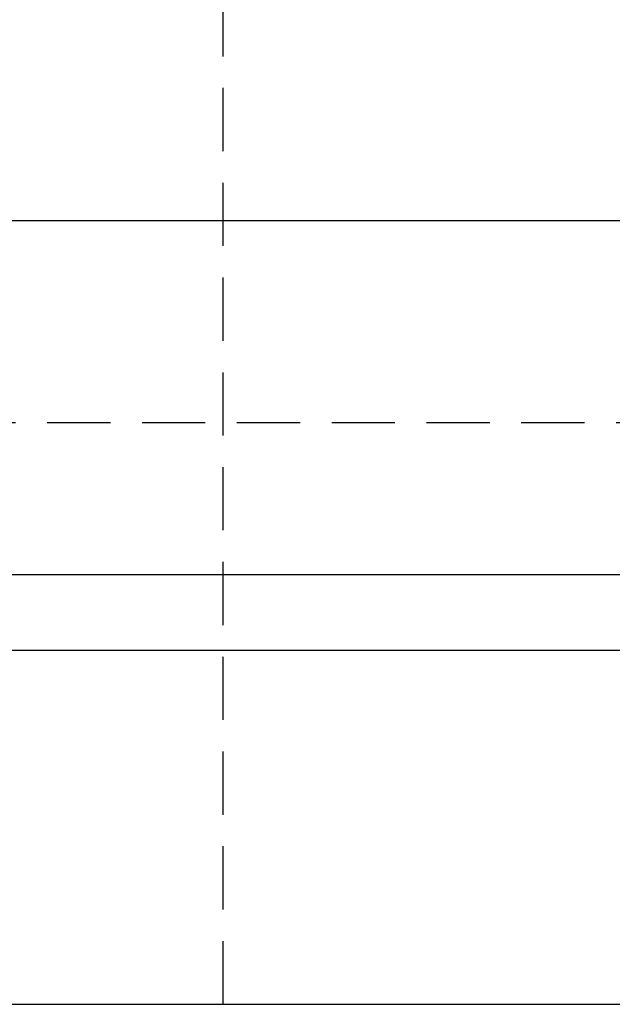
# Model space of a CAD drawing. Extents: x -140 to 287, y -140 to 287.
# Tile 3 of 11: x -43 to -20, y 202 to 241. Entities that reach past the tile are written whole.
import ezdxf

# ---------------------------------------------------------------- set-up
doc = ezdxf.new("R2010")
doc.units = 0
doc.header["$LTSCALE"] = 10
doc.linetypes.add('HIDDEN', pattern=[0.375, 0.25, -0.125])
doc.layers.get('0').update_dxf_attribs({"linetype": 'CONTINUOUS'})
doc.layers.add('HIDDEN', color=3, linetype='HIDDEN')

msp = doc.modelspace()

# ---------------------------------------------------------------- linework, layer by layer
for p, q in [((-130, 232.6), (-4.276, 232.6)), ((-52.5, 218.6), (52.5, 218.6)), ((97.928, 215.6), (-97.928, 215.6)), ((-52.5, 201.6), (52.5, 201.6))]:
    msp.add_line(p, q)
at = {"layer": 'HIDDEN'}
for p, q in [((-35, 201.6), (-35, 279.6)), ((73.048, 224.6), (-73.048, 224.6))]:
    msp.add_line(p, q, dxfattribs=at)

doc.saveas('drawing.dxf')
